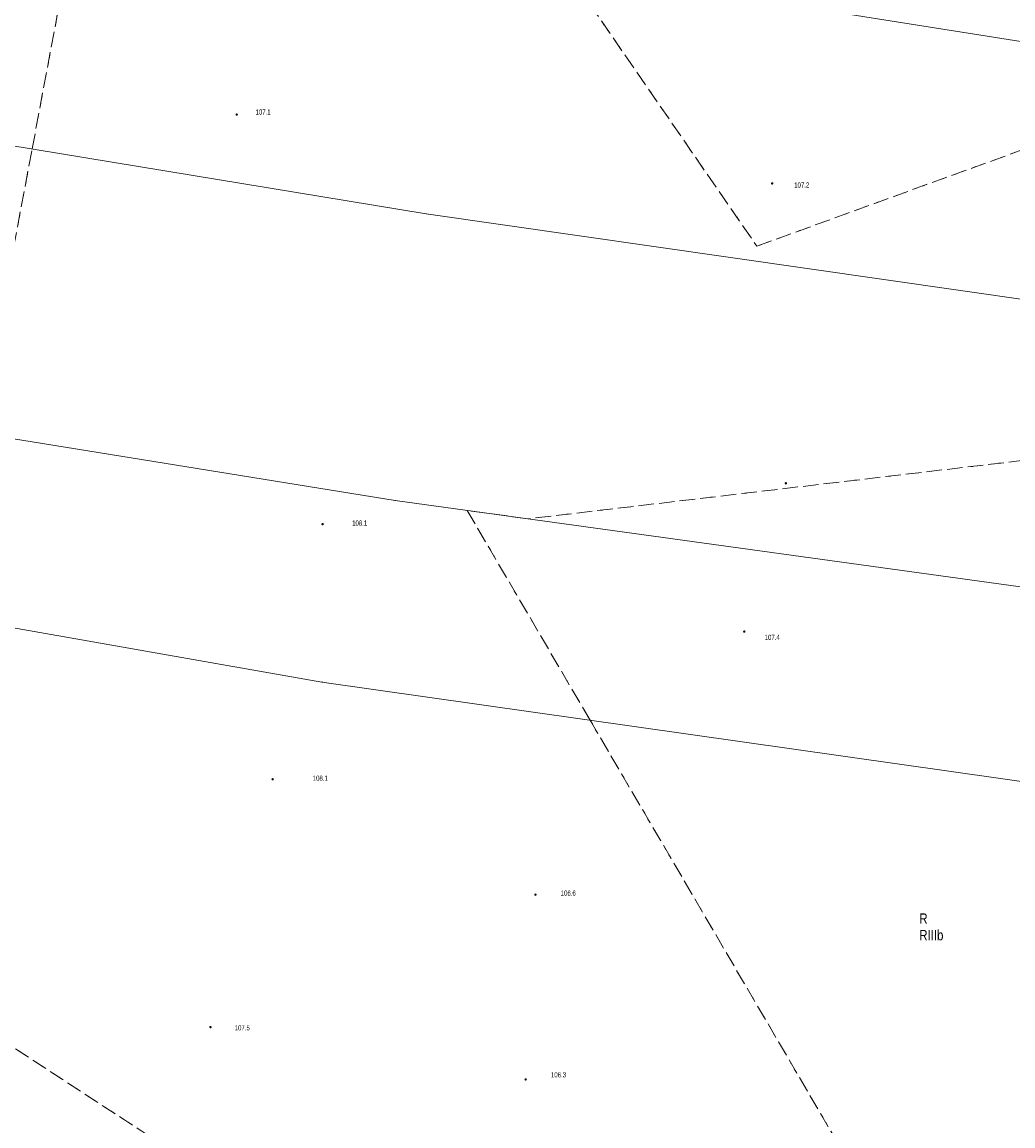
# Model space of a CAD drawing. Header units: inches. Extents: x 6497603 to 6502483, y 5925790 to 5934357.
# Tile 127 of 256: x 6500776 to 6500919, y 5926263 to 5926423. Entities that reach past the tile are written whole.
import ezdxf
from ezdxf.enums import TextEntityAlignment as Align

# ---------------------------------------------------------------- set-up
doc = ezdxf.new("R2010")
doc.units = ezdxf.units.IN
doc.header["$MEASUREMENT"] = 0
for name, pattern in [('219-1000', [0, 0]), ('egkk-1000', [3, 2.25, -0.75]), ('egug-1000', [1.5, 0.75, -0.75])]:
    doc.linetypes.add(name, pattern=pattern)
for name, color, linetype in [('203-punkt graniczny', 7, 'Continuous'), ('209-oznaczenie konturu klasyfikacyjnego', 7, 'Continuous'), ('210-oznaczenie konturu użytku gruntowego', 7, 'Continuous'), ('217-kontur klasyfikacyjny', 7, 'Continuous'), ('218-kontur użytku gruntowego', 7, 'Continuous'), ('219-działka ewidencyjna', 7, 'Continuous'), ('pikieta naturalna', 7, 'Continuous'), ('pikieta naturalna-Atr2', 7, 'Continuous')]:
    doc.layers.add(name, color=color, linetype=linetype)
doc.styles.get("Standard").update_dxf_attribs({"font": 'arial.ttf'})

# ---------------------------------------------------------------- blocks, each defined once
blk = doc.blocks.new('203')
at = {"linetype": 'Continuous', "lineweight": 0}
h = blk.add_hatch(color=0, dxfattribs=at)
edge = h.paths.add_edge_path()
edge.add_arc((0, 0), 0.09, 0, 360)
blk = doc.blocks.new('PW01')
at = {"linetype": 'Continuous', "lineweight": 13}
h = blk.add_hatch(color=0, dxfattribs=at)
edge = h.paths.add_edge_path()
edge.add_arc((0, 0), 0.18, 0, 360)

msp = doc.modelspace()

# ---------------------------------------------------------------- linework, layer by layer
at = {"layer": '217-kontur klasyfikacyjny', "color": 3, "linetype": 'egkk-1000', "lineweight": 18, "flags": 128}
for points in [[(6500777.08, 5926404.15), (6500783.95, 5926440.8)], [(6500854.39, 5926430.11), (6500882.01, 5926390.07)], [(6500882.01, 5926390.07), (6500950.44, 5926414.92)], [(6500772.18, 5926378.07), (6500777.08, 5926404.15)], [(6500941.59, 5926361.53), (6500848.87, 5926350.59)], [(6500840.07, 5926351.81), (6500857.86, 5926321.44)], [(6500848.87, 5926350.59), (6500840.07, 5926351.81)], [(6500857.86, 5926321.44), (6500950.13, 5926163.93)], [(6500867.02, 5926213.66), (6500761.01, 5926282.73)]]:
    msp.add_lwpolyline(points, dxfattribs=at)
at = {"layer": '218-kontur użytku gruntowego', "color": 3, "linetype": 'egug-1000', "lineweight": 18, "flags": 128}
for points in [[(6500777.08, 5926404.15), (6500783.95, 5926440.8)], [(6500854.39, 5926430.11), (6500882.01, 5926390.07)], [(6500882.01, 5926390.07), (6500950.44, 5926414.92)], [(6500772.18, 5926378.07), (6500777.08, 5926404.15)], [(6500941.59, 5926361.53), (6500848.87, 5926350.59)], [(6500840.07, 5926351.81), (6500857.86, 5926321.44)], [(6500848.87, 5926350.59), (6500840.07, 5926351.81)], [(6500857.86, 5926321.44), (6500950.13, 5926163.93)], [(6500867.02, 5926213.66), (6500761.01, 5926282.73)]]:
    msp.add_lwpolyline(points, dxfattribs=at)
at = {"layer": '219-działka ewidencyjna', "color": 3, "linetype": '219-1000', "lineweight": 18, "flags": 128}
for points in [[(6500950.44, 5926414.92), (6500863.47, 5926428.74)], [(6500834.15, 5926394.77), (6500712.66, 5926414.74)], [(6500944.47, 5926378.9), (6500834.15, 5926394.77)], [(6500829.65, 5926353.24), (6500707.16, 5926373.02)], [(6500940.11, 5926338.01), (6500829.65, 5926353.24)], [(6500819.04, 5926326.96), (6500717.87, 5926344.77)], [(6500940.43, 5926309.69), (6500819.04, 5926326.96)]]:
    msp.add_lwpolyline(points, dxfattribs=at)

# ---------------------------------------------------------------- block references
at = {"layer": '203-punkt graniczny', "color": 3, "linetype": 'Continuous', "lineweight": 18}
for p in [(6500834.15, 5926394.77), (6500829.65, 5926353.24), (6500819.04, 5926326.96)]:
    msp.add_blockref('203', p, dxfattribs=at)
at = {"layer": 'pikieta naturalna', "color": 7, "linetype": 'Continuous', "lineweight": 13}
for p in [(6500806.7, 5926409.13), (6500884.23, 5926399.16), (6500886.21, 5926355.74), (6500819.13, 5926349.82), (6500880.19, 5926334.26), (6500811.9, 5926312.88), (6500849.95, 5926296.16), (6500802.9, 5926276.99), (6500848.54, 5926269.41)]:
    msp.add_blockref('PW01', p, dxfattribs=at)

# ---------------------------------------------------------------- texts
at = {"layer": '209-oznaczenie konturu klasyfikacyjnego', "color": 3, "linetype": 'Continuous', "lineweight": 18, "width": 0.79}
msp.add_text('RIIIb', height=1.5, dxfattribs=at).set_placement((6500905.53, 5926291.05), align=Align.TOP_LEFT)
at = {"layer": '210-oznaczenie konturu użytku gruntowego', "color": 3, "linetype": 'Continuous', "lineweight": 18, "width": 0.79}
msp.add_text('R', height=1.5, dxfattribs=at).set_placement((6500905.54, 5926291.95))
at = {"layer": 'pikieta naturalna-Atr2', "color": 7, "width": 0.667}
for s, p in [('107.1', (6500809.43, 5926409.13)), ('107.2', (6500887.42, 5926398.55)), ('108.1', (6500823.41, 5926349.6)), ('107.4', (6500883.15, 5926333.05)), ('108.1', (6500817.71, 5926312.66)), ('106.6', (6500853.61, 5926296.02)), ('107.5', (6500806.41, 5926276.51)), ('106.3', (6500852.2, 5926269.7))]:
    msp.add_text(s, height=0.75, dxfattribs=at).set_placement(p)

doc.saveas('drawing.dxf')
